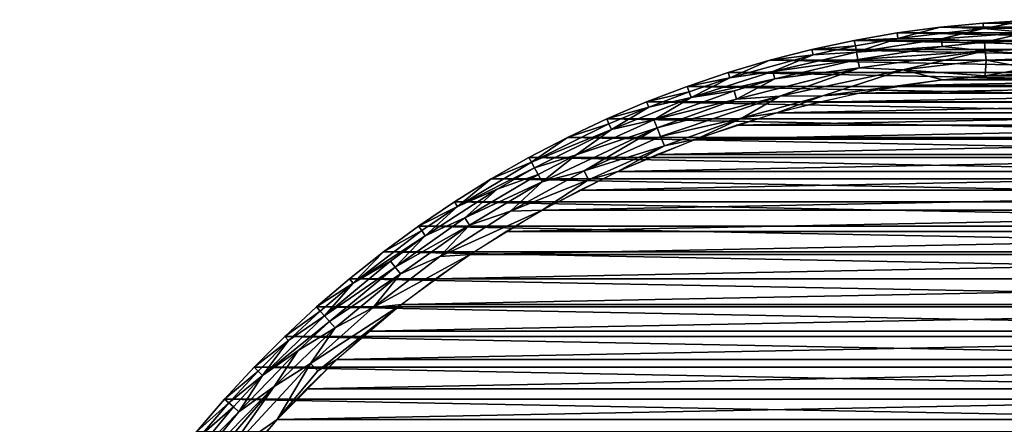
# Model space of a CAD drawing. Header units: inches. Extents: x -27 to 27, y -27 to 27.
# Tile 4 of 8: x -25 to -1.6, y 17.4 to 27. Entities that reach past the tile are written whole.
import ezdxf

# ---------------------------------------------------------------- set-up
doc = ezdxf.new("R2010")
doc.units = ezdxf.units.IN
doc.header["$MEASUREMENT"] = 0
doc.layers.add('AFUTL-3-EDPL', color=19, linetype='Continuous')
doc.layers.add('AFUTL-3-TPWD', color=7, linetype='Continuous', true_color=0x7f3f3f)

msp = doc.modelspace()

# ---------------------------------------------------------------- meshes
at = {"layer": 'AFUTL-3-EDPL'}
mesh = msp.add_polyface(dxfattribs=at)
corners = [(-0.991, 25.849, 28.505), (-2.02, 25.667, 28.476), (-1.999, 26.033, 28.592), (-3.044, 26.365, 28.871), (-5.053, 26.055, 28.871), (-5.087, 26.23, 29.056), (-1.034, 26.98, 29.547), (0, 26.866, 29.266), (-2.057, 26.788, 29.266), (-3.986, 25.804, 28.592), (-3.096, 26.822, 29.547), (-4.101, 26.552, 29.266), (-4.122, 26.684, 29.547), (-5.141, 26.506, 29.547), (-2.016, 26.258, 28.715), (-1.023, 26.699, 29.056), (0, 26.54, 28.871), (-2.032, 26.462, 28.871), (1.023, 26.699, 29.056), (0, 27, 29.547), (-5.115, 26.375, 29.266), (-3.064, 26.542, 29.056), (0, 26.11, 28.592), (0.991, 25.849, 28.505), (-2.067, 26.921, 29.547), (-3.026, 25.568, 28.476), (-5.894, 25.187, 28.505), (0, 26.336, 28.715), (-6.919, 25.176, 28.592), (-5.014, 25.854, 28.715), (0, 25.746, 28.476), (-5.023, 25.251, 28.476)]
mesh.append_faces([[corners[k] for k in face] for face in [(9, 28, 29)]], dxfattribs={"vtx0": -1})
mesh.append_faces([[corners[k] for k in face] for face in [(2, 1, 9), (12, 11, 13), (19, 7, 6), (24, 8, 10), (27, 22, 14), (3, 14, 4), (11, 5, 20), (6, 8, 24), (10, 11, 12), (17, 14, 3)]], dxfattribs={"vtx0": -1, "vtx1": -1})
mesh.append_faces([[corners[k] for k in face] for face in [(0, 1, 2), (6, 7, 8), (10, 8, 11), (15, 16, 17), (18, 16, 15), (21, 3, 5), (15, 17, 21), (22, 23, 0), (25, 26, 9), (8, 21, 11), (8, 15, 21), (7, 15, 8), (7, 18, 15), (11, 21, 5), (14, 29, 4), (16, 27, 17), (22, 0, 2), (14, 22, 2), (23, 30, 0)]], dxfattribs={"vtx0": -1, "vtx1": -1, "vtx2": -1})
mesh.append_faces([[corners[k] for k in face] for face in [(13, 11, 20), (14, 9, 29), (17, 27, 14), (21, 17, 3), (0, 30, 1)]], dxfattribs={"vtx0": -1, "vtx2": -1})
mesh.append_faces([[corners[k] for k in face] for face in [(3, 4, 5), (2, 9, 14), (1, 25, 9)]], dxfattribs={"vtx1": -1, "vtx2": -1})
mesh.append_faces([[corners[k] for k in face] for face in [(25, 31, 26)]], dxfattribs={"vtx2": -1})
mesh = msp.add_polyface(dxfattribs=at)
corners = [(-7.08, 25.763, 29.056), (-7.033, 25.591, 28.871), (-9.031, 25.146, 29.056), (-7.946, 25.108, 28.715), (-9.845, 24.426, 28.715), (-9.921, 24.616, 28.871), (-8.146, 25.742, 29.547), (-8.106, 25.614, 29.266), (-9.126, 25.411, 29.547), (-6.919, 25.176, 28.592), (-7.805, 24.662, 28.505), (-9.76, 24.217, 28.592), (-6.122, 26.16, 29.266), (-7.154, 26.035, 29.547), (-5.894, 25.187, 28.505), (-5.053, 26.055, 28.871), (-3.986, 25.804, 28.592), (-5.087, 26.23, 29.056), (-9.081, 25.285, 29.266), (-10.043, 24.919, 29.266), (-10.093, 25.043, 29.547), (-8.008, 25.303, 28.871), (-5.014, 25.854, 28.715), (-6.152, 26.29, 29.547), (-9.67, 23.992, 28.505), (-10.93, 24.381, 29.056), (-5.141, 26.506, 29.547), (-5.115, 26.375, 29.266), (-5.023, 25.251, 28.476), (-6.989, 24.78, 28.476), (-8.911, 24.155, 28.476), (-10.779, 23.381, 28.476)]
mesh.append_faces([[corners[k] for k in face] for face in [(6, 7, 8), (23, 12, 13), (18, 2, 19), (15, 22, 1), (21, 5, 2), (7, 2, 18), (26, 27, 23), (13, 7, 6), (8, 18, 20), (1, 3, 21), (27, 17, 12)]], dxfattribs={"vtx0": -1, "vtx1": -1})
mesh.append_faces([[corners[k] for k in face] for face in [(0, 1, 2), (9, 10, 11), (12, 7, 13), (14, 10, 9), (16, 14, 9), (17, 15, 0), (21, 3, 5), (22, 3, 1), (0, 2, 7), (10, 24, 11), (12, 0, 7), (17, 0, 12), (2, 5, 25), (9, 11, 4), (14, 29, 10), (10, 30, 24)]], dxfattribs={"vtx0": -1, "vtx1": -1, "vtx2": -1})
mesh.append_faces([[corners[k] for k in face] for face in [(3, 9, 4), (28, 29, 14)]], dxfattribs={"vtx1": -1})
mesh.append_faces([[corners[k] for k in face] for face in [(3, 4, 5), (15, 1, 0), (18, 19, 20), (7, 18, 8), (29, 30, 10), (30, 31, 24), (27, 12, 23)]], dxfattribs={"vtx1": -1, "vtx2": -1})
mesh.append_faces([[corners[k] for k in face] for face in [(22, 9, 3), (1, 21, 2)]], dxfattribs={"vtx2": -1})
mesh = msp.add_polyface(dxfattribs=at)
corners = [(-12.58, 22.463, 28.476), (-14.304, 21.407, 28.476), (-15.021, 21.356, 28.592), (-9.921, 24.616, 28.871), (-9.845, 24.426, 28.715), (-11.776, 23.784, 28.871), (-10.99, 24.516, 29.266), (-12.835, 23.603, 29.266), (-11.98, 24.196, 29.547), (-12.898, 23.72, 29.547), (-13.797, 23.208, 29.547), (-13.654, 22.966, 29.056), (-14.426, 22.277, 28.871), (-15.372, 21.854, 29.056), (-12.581, 23.136, 28.715), (-13.342, 22.443, 28.592), (-14.315, 22.105, 28.715), (-9.67, 23.992, 28.505), (-11.478, 23.182, 28.505), (-11.585, 23.399, 28.592), (-10.093, 25.043, 29.547), (-10.043, 24.919, 29.266), (-11.045, 24.638, 29.547), (-10.93, 24.381, 29.056), (-12.679, 23.316, 28.871), (-12.764, 23.473, 29.056), (-9.76, 24.217, 28.592), (-14.604, 22.551, 29.266), (-9.031, 25.146, 29.056), (-14.676, 22.663, 29.547), (-10.779, 23.381, 28.476)]
mesh.append_faces([[corners[k] for k in face] for face in [(9, 7, 10), (15, 0, 2), (20, 21, 22), (26, 17, 19), (22, 6, 8), (10, 27, 29), (8, 7, 9), (25, 24, 11), (5, 14, 24), (21, 23, 6)]], dxfattribs={"vtx0": -1, "vtx1": -1})
mesh.append_faces([[corners[k] for k in face] for face in [(3, 4, 5), (6, 7, 8), (11, 12, 13), (14, 15, 16), (17, 18, 19), (3, 5, 23), (24, 12, 11), (23, 5, 25), (4, 19, 14), (7, 27, 10), (18, 0, 15), (7, 25, 27), (23, 25, 7), (28, 23, 21), (6, 23, 7), (24, 14, 12), (4, 14, 5), (14, 16, 12), (19, 15, 14), (19, 18, 15), (17, 30, 18)]], dxfattribs={"vtx0": -1, "vtx1": -1, "vtx2": -1})
mesh.append_faces([[corners[k] for k in face] for face in [(0, 1, 2), (15, 2, 16), (26, 19, 4), (5, 24, 25), (30, 0, 18), (21, 6, 22)]], dxfattribs={"vtx1": -1, "vtx2": -1})
mesh.append_faces([[corners[k] for k in face] for face in [(25, 11, 27)]], dxfattribs={"vtx2": -1})
mesh = msp.add_polyface(dxfattribs=at)
corners = [(-16.612, 20.143, 28.592), (-15.939, 20.219, 28.476), (-18.105, 18.813, 28.592), (-16.197, 21.249, 29.056), (-16.089, 21.107, 28.871), (-17.776, 19.947, 29.056), (-17.937, 18.638, 28.505), (-18.906, 17.477, 28.476), (-15.457, 21.975, 29.266), (-17.094, 20.727, 29.266), (-16.368, 21.473, 29.547), (-17.522, 19.661, 28.715), (-17.179, 20.83, 29.547), (-17.964, 20.157, 29.547), (-15.372, 21.854, 29.056), (-13.654, 22.966, 29.056), (-14.604, 22.551, 29.266), (-17.658, 19.814, 28.871), (-19.251, 18.527, 29.056), (-14.426, 22.277, 28.871), (-15.534, 22.084, 29.547), (-14.315, 22.105, 28.715), (-15.021, 21.356, 28.592), (-15.965, 20.944, 28.715), (-18.975, 18.262, 28.715), (-14.304, 21.407, 28.476), (-17.875, 20.057, 29.266), (-18.404, 19.123, 28.871), (-18.723, 19.454, 29.547), (-14.676, 22.663, 29.547), (-17.477, 18.906, 28.476), (-18.63, 19.358, 29.266)]
mesh.append_faces([[corners[k] for k in face] for face in [(0, 1, 2), (12, 9, 13), (15, 14, 16), (20, 8, 10), (9, 5, 26), (3, 5, 9), (4, 23, 17), (13, 26, 28), (22, 25, 0), (16, 14, 8), (29, 16, 20), (10, 9, 12), (14, 4, 3), (17, 11, 27), (26, 5, 31)]], dxfattribs={"vtx0": -1, "vtx1": -1})
mesh.append_faces([[corners[k] for k in face] for face in [(3, 4, 5), (6, 7, 2), (8, 9, 10), (1, 6, 2), (8, 14, 9), (5, 17, 18), (19, 4, 14), (21, 22, 23), (23, 0, 11), (11, 2, 24), (11, 24, 27), (23, 11, 17), (21, 23, 4), (19, 21, 4)]], dxfattribs={"vtx0": -1, "vtx1": -1, "vtx2": -1})
mesh.append_faces([[corners[k] for k in face] for face in [(6, 30, 7)]], dxfattribs={"vtx0": -1, "vtx2": -1})
mesh.append_faces([[corners[k] for k in face] for face in [(0, 2, 11), (4, 17, 5), (25, 1, 0), (9, 26, 13), (22, 0, 23), (16, 8, 20), (1, 30, 6)]], dxfattribs={"vtx1": -1, "vtx2": -1})
mesh.append_faces([[corners[k] for k in face] for face in [(14, 3, 9)]], dxfattribs={"vtx2": -1})
mesh = msp.add_polyface(dxfattribs=at)
corners = [(-20.727, 17.094, 29.266), (-21.249, 16.197, 29.056), (-21.367, 16.287, 29.266), (-19.947, 17.776, 29.056), (-18.105, 18.813, 28.592), (-18.906, 17.477, 28.476), (-20.143, 16.612, 28.592), (-18.63, 19.358, 29.266), (-19.251, 18.527, 29.056), (-19.358, 18.63, 29.266), (-17.776, 19.947, 29.056), (-19.814, 17.658, 28.871), (-21.107, 16.089, 28.871), (-18.404, 19.123, 28.871), (-20.219, 15.939, 28.476), (-21.356, 15.021, 28.592), (-22.277, 14.426, 28.871), (-21.854, 15.372, 29.056), (-21.473, 16.368, 29.547), (-19.454, 18.723, 29.547), (-20.157, 17.964, 29.547), (-20.83, 17.179, 29.547), (-18.975, 18.262, 28.715), (-20.944, 15.965, 28.715), (-22.084, 15.534, 29.547), (-20.057, 17.875, 29.266), (-21.975, 15.457, 29.266), (-22.551, 14.604, 29.266), (-18.723, 19.454, 29.547), (-22.663, 14.676, 29.547), (-17.658, 19.814, 28.871), (-17.875, 20.057, 29.266)]
mesh.append_faces([[corners[k] for k in face] for face in [(0, 1, 2), (7, 8, 9), (13, 11, 8), (6, 14, 15), (19, 9, 20), (21, 0, 18), (18, 2, 24), (25, 3, 0), (26, 17, 27), (20, 25, 21), (28, 7, 19), (24, 26, 29), (8, 11, 3), (1, 12, 17), (9, 8, 25), (2, 1, 26)]], dxfattribs={"vtx0": -1, "vtx1": -1})
mesh.append_faces([[corners[k] for k in face] for face in [(3, 1, 0), (4, 5, 6), (10, 8, 7), (3, 11, 1), (12, 16, 17), (12, 23, 16), (22, 23, 12)]], dxfattribs={"vtx0": -1, "vtx1": -1, "vtx2": -1})
mesh.append_faces([[corners[k] for k in face] for face in [(4, 6, 22), (13, 22, 11)]], dxfattribs={"vtx0": -1, "vtx2": -1})
mesh.append_faces([[corners[k] for k in face] for face in [(11, 22, 12)]], dxfattribs={"vtx1": -1})
mesh.append_faces([[corners[k] for k in face] for face in [(11, 12, 1), (0, 2, 18), (7, 9, 19), (6, 15, 23), (22, 6, 23), (5, 14, 6), (25, 0, 21), (8, 3, 25), (1, 17, 26), (31, 7, 28), (9, 25, 20), (2, 26, 24)]], dxfattribs={"vtx1": -1, "vtx2": -1})
mesh.append_faces([[corners[k] for k in face] for face in [(30, 13, 8)]], dxfattribs={"vtx2": -1})
at = {"layer": 'AFUTL-3-TPWD'}
mesh = msp.add_polyface(dxfattribs=at)
corners = [(17.477, 18.906, 28.476), (-17.477, 18.906, 28.476), (16.721, 19.578, 28.476), (-16.721, 19.578, 28.476), (15.939, 20.219, 28.476), (-15.939, 20.219, 28.476), (15.133, 20.829, 28.476), (-15.133, 20.829, 28.476), (14.304, 21.407, 28.476), (-14.304, 21.407, 28.476), (13.452, 21.952, 28.476), (-13.452, 21.952, 28.476), (12.58, 22.463, 28.476), (-12.58, 22.463, 28.476), (11.689, 22.94, 28.476), (-11.689, 22.94, 28.476), (10.779, 23.381, 28.476), (-10.779, 23.381, 28.476), (9.853, 23.786, 28.476), (-9.853, 23.786, 28.476), (8.911, 24.155, 28.476), (-8.911, 24.155, 28.476), (7.956, 24.486, 28.476), (-7.956, 24.486, 28.476), (6.989, 24.78, 28.476), (-6.989, 24.78, 28.476), (6.01, 25.035, 28.476), (-6.01, 25.035, 28.476), (5.023, 25.251, 28.476), (-5.023, 25.251, 28.476), (4.028, 25.429, 28.476), (-4.028, 25.429, 28.476), (3.026, 25.568, 28.476), (-3.026, 25.568, 28.476), (2.02, 25.667, 28.476), (-2.02, 25.667, 28.476), (1.011, 25.726, 28.476), (-19.454, 18.723, 29.547), (20.157, 17.964, 29.547), (19.454, 18.723, 29.547), (-18.723, 19.454, 29.547), (18.723, 19.454, 29.547), (-17.964, 20.157, 29.547), (17.964, 20.157, 29.547), (-17.179, 20.83, 29.547), (17.179, 20.83, 29.547), (-16.368, 21.473, 29.547), (16.368, 21.473, 29.547), (-15.534, 22.084, 29.547), (15.534, 22.084, 29.547), (-14.676, 22.663, 29.547), (14.676, 22.663, 29.547), (-13.797, 23.208, 29.547), (13.797, 23.208, 29.547), (-12.898, 23.72, 29.547), (12.898, 23.72, 29.547), (-11.98, 24.196, 29.547), (11.98, 24.196, 29.547), (-11.045, 24.638, 29.547), (11.045, 24.638, 29.547), (-10.093, 25.043, 29.547), (10.093, 25.043, 29.547), (-9.126, 25.411, 29.547), (9.126, 25.411, 29.547), (-8.146, 25.742, 29.547), (8.146, 25.742, 29.547), (-7.154, 26.035, 29.547), (7.154, 26.035, 29.547), (-6.152, 26.29, 29.547), (6.152, 26.29, 29.547), (-5.141, 26.506, 29.547), (5.141, 26.506, 29.547), (-4.122, 26.684, 29.547), (4.122, 26.684, 29.547), (-3.096, 26.822, 29.547), (3.096, 26.822, 29.547), (-2.067, 26.921, 29.547), (2.067, 26.921, 29.547), (-1.034, 26.98, 29.547), (1.034, 26.98, 29.547), (0, 27, 29.547)]
mesh.append_faces([[corners[k] for k in face] for face in [(78, 79, 80)]], dxfattribs={"vtx0": -1})
mesh.append_faces([[corners[k] for k in face] for face in [(0, 1, 2), (2, 3, 4), (4, 5, 6), (6, 7, 8), (8, 9, 10), (10, 11, 12), (12, 13, 14), (14, 15, 16), (16, 17, 18), (18, 19, 20), (20, 21, 22), (22, 23, 24), (24, 25, 26), (26, 27, 28), (28, 29, 30), (30, 31, 32), (32, 33, 34), (34, 35, 36)]], dxfattribs={"vtx0": -1, "vtx1": -1})
mesh.append_faces([[corners[k] for k in face] for face in [(37, 38, 39), (40, 39, 41), (42, 41, 43), (44, 43, 45), (46, 45, 47), (48, 47, 49), (50, 49, 51), (52, 51, 53), (54, 53, 55), (56, 55, 57), (58, 57, 59), (60, 59, 61), (62, 61, 63), (64, 63, 65), (66, 65, 67), (68, 67, 69), (70, 69, 71), (72, 71, 73), (74, 73, 75), (76, 75, 77), (78, 77, 79)]], dxfattribs={"vtx0": -1, "vtx2": -1})
mesh = msp.add_polyface(dxfattribs=at)
corners = [(17.477, 18.906, 28.476), (-18.205, 18.205, 28.476), (-17.477, 18.906, 28.476), (16.721, 19.578, 28.476), (-16.721, 19.578, 28.476), (15.939, 20.219, 28.476), (-15.939, 20.219, 28.476), (15.133, 20.829, 28.476), (-15.133, 20.829, 28.476), (14.304, 21.407, 28.476), (-14.304, 21.407, 28.476), (13.452, 21.952, 28.476), (-13.452, 21.952, 28.476), (12.58, 22.463, 28.476), (-12.58, 22.463, 28.476), (11.689, 22.94, 28.476), (-11.689, 22.94, 28.476), (10.779, 23.381, 28.476), (-10.779, 23.381, 28.476), (9.853, 23.786, 28.476), (-9.853, 23.786, 28.476), (8.911, 24.155, 28.476), (-8.911, 24.155, 28.476), (7.956, 24.486, 28.476), (-7.956, 24.486, 28.476), (6.989, 24.78, 28.476), (-6.989, 24.78, 28.476), (6.01, 25.035, 28.476), (-6.01, 25.035, 28.476), (5.023, 25.251, 28.476), (-5.023, 25.251, 28.476), (4.028, 25.429, 28.476), (-4.028, 25.429, 28.476), (3.026, 25.568, 28.476), (-3.026, 25.568, 28.476), (2.02, 25.667, 28.476), (-2.02, 25.667, 28.476), (1.011, 25.726, 28.476), (-1.011, 25.726, 28.476), (0, 25.746, 28.476), (-19.454, 18.723, 29.547), (19.454, 18.723, 29.547), (-18.723, 19.454, 29.547), (18.723, 19.454, 29.547), (-17.964, 20.157, 29.547), (17.964, 20.157, 29.547), (-17.179, 20.83, 29.547), (17.179, 20.83, 29.547), (-16.368, 21.473, 29.547), (16.368, 21.473, 29.547), (-15.534, 22.084, 29.547), (15.534, 22.084, 29.547), (-14.676, 22.663, 29.547), (14.676, 22.663, 29.547), (-13.797, 23.208, 29.547), (13.797, 23.208, 29.547), (-12.898, 23.72, 29.547), (12.898, 23.72, 29.547), (-11.98, 24.196, 29.547), (11.98, 24.196, 29.547), (-11.045, 24.638, 29.547), (11.045, 24.638, 29.547), (-10.093, 25.043, 29.547), (10.093, 25.043, 29.547), (-9.126, 25.411, 29.547), (9.126, 25.411, 29.547), (-8.146, 25.742, 29.547), (8.146, 25.742, 29.547), (-7.154, 26.035, 29.547), (7.154, 26.035, 29.547), (-6.152, 26.29, 29.547), (6.152, 26.29, 29.547), (-5.141, 26.506, 29.547), (5.141, 26.506, 29.547), (-4.122, 26.684, 29.547), (4.122, 26.684, 29.547), (-3.096, 26.822, 29.547), (3.096, 26.822, 29.547), (-2.067, 26.921, 29.547), (2.067, 26.921, 29.547), (-1.034, 26.98, 29.547)]
mesh.append_faces([[corners[k] for k in face] for face in [(37, 38, 39)]], dxfattribs={"vtx0": -1})
mesh.append_faces([[corners[k] for k in face] for face in [(40, 41, 42), (42, 43, 44), (44, 45, 46), (46, 47, 48), (48, 49, 50), (50, 51, 52), (52, 53, 54), (54, 55, 56), (56, 57, 58), (58, 59, 60), (60, 61, 62), (62, 63, 64), (64, 65, 66), (66, 67, 68), (68, 69, 70), (70, 71, 72), (72, 73, 74), (74, 75, 76), (76, 77, 78), (78, 79, 80)]], dxfattribs={"vtx0": -1, "vtx1": -1})
mesh.append_faces([[corners[k] for k in face] for face in [(0, 1, 2), (3, 2, 4), (5, 4, 6), (7, 6, 8), (9, 8, 10), (11, 10, 12), (13, 12, 14), (15, 14, 16), (17, 16, 18), (19, 18, 20), (21, 20, 22), (23, 22, 24), (25, 24, 26), (27, 26, 28), (29, 28, 30), (31, 30, 32), (33, 32, 34), (35, 34, 36), (37, 36, 38)]], dxfattribs={"vtx0": -1, "vtx2": -1})
mesh = msp.add_polyface(dxfattribs=at)
corners = [(23.786, 9.853, 28.476), (-23.786, 9.853, 28.476), (23.381, 10.779, 28.476), (-23.381, 10.779, 28.476), (22.94, 11.689, 28.476), (-22.94, 11.689, 28.476), (22.463, 12.58, 28.476), (-22.463, 12.58, 28.476), (21.952, 13.452, 28.476), (-21.952, 13.452, 28.476), (21.407, 14.304, 28.476), (-21.407, 14.304, 28.476), (20.829, 15.133, 28.476), (-20.829, 15.133, 28.476), (20.219, 15.939, 28.476), (-20.219, 15.939, 28.476), (19.578, 16.721, 28.476), (-19.578, 16.721, 28.476), (18.906, 17.477, 28.476), (-18.906, 17.477, 28.476), (18.205, 18.205, 28.476), (-18.205, 18.205, 28.476), (17.477, 18.906, 28.476), (-25.043, 10.093, 29.547), (25.043, 10.093, 29.547), (-24.638, 11.045, 29.547), (24.638, 11.045, 29.547), (-24.196, 11.98, 29.547), (24.196, 11.98, 29.547), (-23.72, 12.898, 29.547), (23.72, 12.898, 29.547), (-23.208, 13.797, 29.547), (23.208, 13.797, 29.547), (-22.663, 14.676, 29.547), (22.663, 14.676, 29.547), (-22.084, 15.534, 29.547), (22.084, 15.534, 29.547), (-21.473, 16.368, 29.547), (21.473, 16.368, 29.547), (-20.83, 17.179, 29.547), (20.83, 17.179, 29.547), (-20.157, 17.964, 29.547), (20.157, 17.964, 29.547), (-19.454, 18.723, 29.547)]
mesh.append_faces([[corners[k] for k in face] for face in [(0, 1, 2), (2, 3, 4), (4, 5, 6), (6, 7, 8), (8, 9, 10), (10, 11, 12), (12, 13, 14), (14, 15, 16), (16, 17, 18), (18, 19, 20), (20, 21, 22), (23, 24, 25), (25, 26, 27), (27, 28, 29), (29, 30, 31), (31, 32, 33), (33, 34, 35), (35, 36, 37), (37, 38, 39), (39, 40, 41), (41, 42, 43)]], dxfattribs={"vtx0": -1, "vtx1": -1})
mesh.append_faces([[corners[k] for k in face] for face in [(2, 1, 3), (4, 3, 5), (6, 5, 7), (8, 7, 9), (10, 9, 11), (12, 11, 13), (14, 13, 15), (16, 15, 17), (18, 17, 19), (20, 19, 21), (25, 24, 26), (27, 26, 28), (29, 28, 30), (31, 30, 32), (33, 32, 34), (35, 34, 36), (37, 36, 38), (39, 38, 40), (41, 40, 42)]], dxfattribs={"vtx0": -1, "vtx2": -1})

doc.saveas('drawing.dxf')
